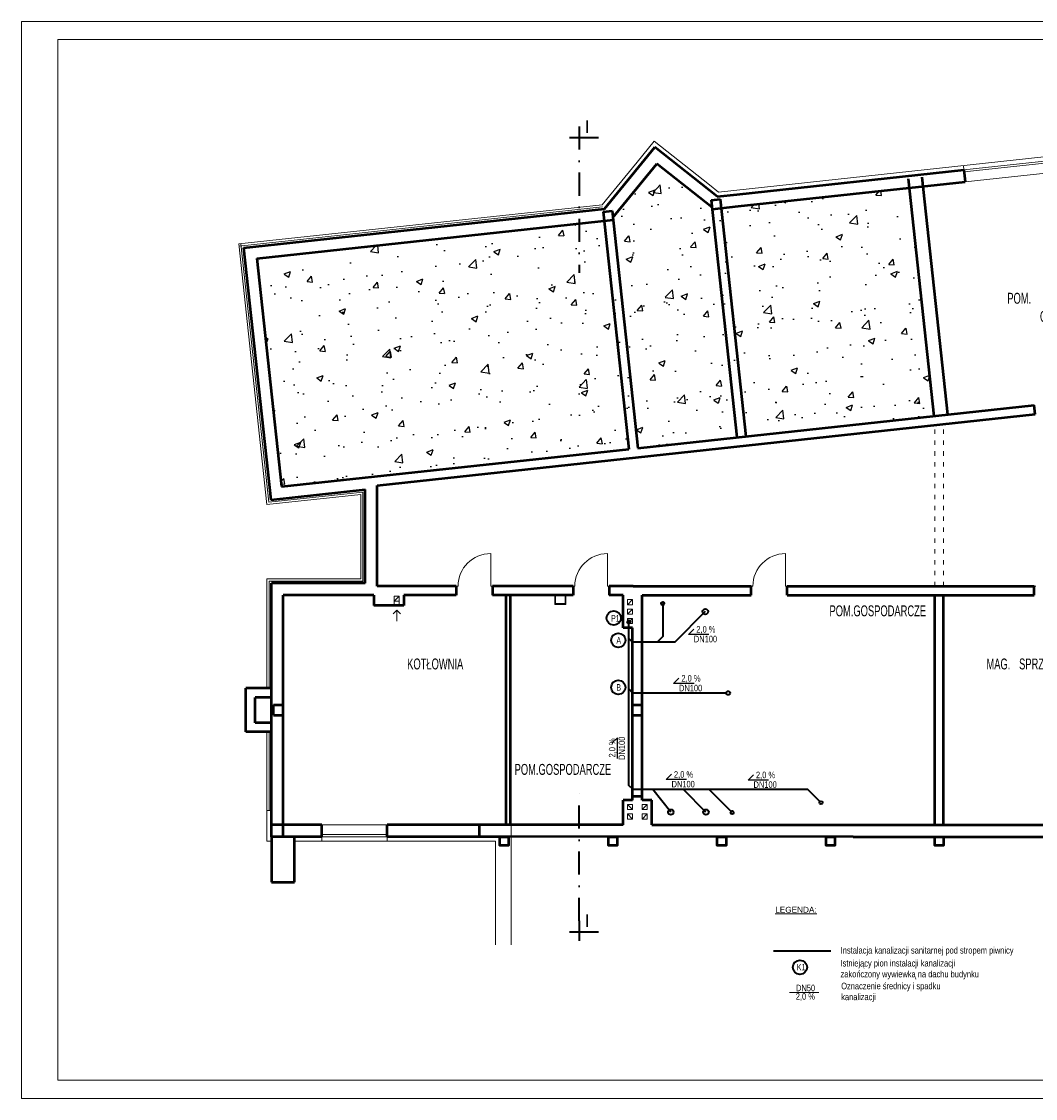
# Model space of a CAD drawing. Header units: millimetres. Extents: x 168402 to 202341, y 205146 to 229271.
# Tile 33 of 56: x 179409 to 182205, y 210276 to 213246. Entities that reach past the tile are written whole.
import ezdxf
from ezdxf.lldxf.tags import DXFTag

# ---------------------------------------------------------------- set-up
doc = ezdxf.new("R2010")
doc.units = ezdxf.units.MM
for name, pattern in [('ACAD_ISO03W100', [30, 12, -18]), ('ACAD_ISO10W100', [18.5, 12, -3, 0.5, -3]), ('DASHDOT', [25.4, 12.7, -6.35, 0, -6.35])]:
    doc.linetypes.add(name, pattern=pattern)
doc.layers.get('0').update_dxf_attribs({"lineweight": 0})
for name, color, linetype, lineweight in [('_IS_ks_opis', 154, 'Continuous', 13), ('kreskowanie', 9, 'Continuous', 5), ('linia - gruba - projektowana', 170, 'Continuous', 50), ('linia - rzut - cienka', 250, 'Continuous', 18), ('linia - ściany do wyburzenia', 9, 'Continuous', 5), ('LINIA CIENKA', 7, 'Continuous', 13), ('LINIA KRESKOWANIE', 9, 'Continuous', 5), ('OPISY', 251, 'Continuous', 9), ('ściana_istniejąca', 7, 'Continuous', 35)]:
    doc.layers.add(name, color=color, linetype=linetype, lineweight=lineweight)
doc.layers.add('IS_Kanalizacja_sanitarna_grawitacyjna', color=15, linetype='SOLID')
doc.layers.add('IS_Opisy_działek_Kanalizacja', color=7, linetype='SOLID', true_color=0x000000)
doc.styles.add('NewStyle1', font='arial.ttf')
doc.styles.add('simplex', font='arial.ttf')
doc.styles.get("Standard").update_dxf_attribs({"font": 'ARIALN.TTF', "width": 0.75})
doc.linetypes.add('GRADZINOWANIE', pattern='A,0.00254,-2.54,[134,ltypeshp.shx,S=2.54,R=0,X=-2.54,Y=0],-5.08,[134,ltypeshp.shx,S=2.54,R=180,X=2.54,Y=0],-2.54', length=10.16254)
tags = doc.linetypes.add('SOLID', pattern=[10, 10, 0]).pattern_tags.tags
tags[6:7] = [DXFTag(74, 4), DXFTag(75, 0), DXFTag(340, '0'), DXFTag(46, 0.0), DXFTag(50, 0.0), DXFTag(44, 0.0), DXFTag(45, 0.0)]
tags[4:5] = [DXFTag(74, 4), DXFTag(75, 0), DXFTag(340, '0'), DXFTag(46, 0.0), DXFTag(50, 0.0), DXFTag(44, 0.0), DXFTag(45, 0.0)]

# ---------------------------------------------------------------- blocks, each defined once
blk = doc.blocks.new('G$C2A3AD980')
at = {"layer": 'linia - ściany do wyburzenia', "lineweight": -3, "ltscale": 1.2}
h = blk.add_hatch(dxfattribs=at)
h.set_pattern_fill('AR-CONC', color=252)
h.set_pattern_definition([(50, (-139880.6, -203649.05), (182.18467, -15.939086), [19.05, -209.55]), (355, (-139880.6, -203649.05), (-35.24342, 191.05685), [15.24, -167.64058]), (100.451445, (-139865.42, -203650.37), (146.94125, 175.11775), [16.19001, -178.09024]), (46.1842, (-139880.6, -203598.25), (271.07904, -42.04233), [28.575, -314.325]), (96.63556, (-139858.02, -203601.75), (237.40413, 247.42612), [24.28502, -267.1356]), (351.18415, (-139880.6, -203598.25), (237.40413, 247.42612), [22.85997, -251.45973]), (21, (-139855.2, -203610.95), (151.61439, -102.2652), [19.05, -209.55]), (326, (-139855.2, -203610.95), (61.80203, 184.18797), [15.24, -167.64]), (71.451445, (-139842.57, -203619.47), (213.41642, 81.92277), [16.19001, -178.08994]), (37.5, (-139880.607, -203649.047), (3.088603, 84.555039), [0, -165.608, 0, -170.18, 0, -168.275]), (7.5, (-139880.61, -203649.05), (66.819663, 100.180575), [0, -97.028, 0, -161.798, 0, -64.135]), (327.5, (-139937.25, -203649.05), (135.590595, -5.728744), [0, -63.5, 0, -198.12, 0, -262.89]), (317.5, (-139962.65, -203649.05), (148.12918, 25.42649), [0, -82.55, 0, -131.572, 0, -186.69])])
h.paths.add_polyline_path([(8725.7, 2231.8), (8207.7, 2175.7), (8182.9, 2173), (8030, 2297.5), (7909.5, 2143.4), (6926.7, 2036.9), (6994.9, 1407.6), (8793.8, 1602.4)])
at = {"layer": 'kreskowanie', "color": 252, "linetype": 'ACAD_ISO10W100', "lineweight": 40, "ltscale": 12}
for p, q in [((7789.7, 2370.1), (7869.7, 2370.1)), ((7789.7, 180), (7869.7, 180))]:
    blk.add_line(p, q, dxfattribs=at)
at = {"layer": 'linia - gruba - projektowana', "color": 252}
for p, q in [((7886.2, 2174), (8025, 2343.5)), ((8197, 2207.7), (8025, 2343.5)), ((7908.8, 2149.6), (8030, 2297.5)), ((8182.4, 2177.1), (8030, 2297.5)), ((8250.9, 2213.5), (8877.2, 2281.4)), ((8760.8, 2260.7), (8831.6, 1606.5)), ((8877.2, 2281.4), (8880.8, 2248.6)), ((8254.4, 2180.7), (8880.8, 2248.6)), ((8723, 2256.6), (8793.8, 1602.4)), ((8180.2, 2197.8), (8205, 2200.5)), ((8180.2, 2197.8), (8251, 1543.6)), ((8197, 2207.7), (8250.9, 2213.5)), ((8205, 2200.5), (8275.9, 1546.3)), ((6890.3, 2066.2), (7886.2, 2174)), ((7881.9, 2165.5), (7906.8, 2168.2)), ((7906.8, 2168.2), (7977.6, 1514)), ((8182.9, 2173), (8254.4, 2180.7)), ((6926.7, 2036.9), (7909.5, 2143.4)), ((7881.9, 2165.5), (7884.6, 2140.7)), ((7881.9, 2165.5), (7952.8, 1511.3)), ((6890.3, 2066.2), (6965.6, 1371.2)), ((6926.7, 2036.9), (6994.9, 1407.6)), ((7258.5, 1411), (9073.4, 1607.6)), ((7977.6, 1514), (9070.7, 1632.4)), ((9073.4, 1607.6), (9070.7, 1632.4)), ((6994.9, 1407.6), (7952.8, 1511.3)), ((6965.6, 1371.2), (7225.5, 1399.4)), ((7225.5, 1141), (7225.5, 1399.4)), ((7258.5, 1133), (7258.5, 1411)), ((6967, 514), (6967, 1141)), ((7225.5, 1141), (6967, 1141)), ((7477, 1133), (7258.5, 1133)), ((7477, 1133), (7477, 1108)), ((7799, 1133), (7577, 1133)), ((7577, 1133), (7577, 1108)), ((7799, 1133), (7799, 1108)), ((7965, 1133), (7899, 1133)), ((7899, 1133), (7899, 1108)), ((7965, 1133), (8290, 1133)), ((8390, 1133), (8431, 1133)), ((8390, 1133), (8797, 1133)), ((8759.5, 1133), (9070.5, 1133)), ((9070.5, 1108), (9070.5, 1133)), ((7000, 514), (7000, 1108)), ((7250, 1108), (7000, 1108)), ((7250, 1108), (7250, 1080)), ((7477, 1108), (7332, 1108)), ((7332, 1108), (7332, 1080)), ((7799, 1108), (7577, 1108)), ((7615, 475), (7615, 1108)), ((7627, 475), (7627, 1108)), ((7937, 1108), (7899, 1108)), ((7937, 1018), (7937, 1108)), ((7990, 543), (7990, 1108)), ((7990, 1108), (8290, 1108)), ((8390, 1108), (8797, 1108)), ((8759.5, 1108), (9070.5, 1108)), ((8797, 475), (8797, 1108)), ((8821, 475), (8821, 1108)), ((7332, 1080), (7250, 1080)), ((7963, 1018), (7937, 1018)), ((7963, 543), (7963, 1018)), ((7963, 1018), (7963, 1018)), ((6897, 731.5), (6897, 851.5)), ((6967, 851.5), (6897, 851.5)), ((6922, 756.5), (6922, 826.5)), ((6967, 826.5), (6922, 826.5)), ((6973, 777), (6973, 806)), ((6973, 806), (7000, 806)), ((7963, 806), (7990, 806)), ((7990, 777), (7990, 806)), ((6973, 777), (7000, 777)), ((7963, 777), (7990, 777)), ((6967, 756.5), (6922, 756.5)), ((6967, 731.5), (6897, 731.5)), ((7937, 475), (7937, 543)), ((7963, 543), (7937, 543)), ((7963, 543), (7963, 553)), ((7990, 553), (7963, 553)), ((7990, 543), (7990, 553)), ((8016, 543), (7990, 543)), ((8016, 475), (8016, 543)), ((6967, 442), (6967, 514)), ((7000, 442), (7000, 514)), ((7106.5, 475), (6967, 475)), ((7106.5, 442), (7106.5, 475)), ((7541.5, 475), (7286.5, 475)), ((7286.5, 442), (7286.5, 475)), ((7937, 475), (7541.5, 475)), ((7541.5, 442.7), (7541.5, 475)), ((8016, 475), (8446, 475)), ((8446, 475), (8572, 475)), ((8522, 475), (8572, 475)), ((8572, 475), (10554.5, 475)), ((7106.5, 442), (6967, 442)), ((6967, 442), (6967, 317)), ((7031, 317), (7031, 442)), ((7541.5, 442), (7286.5, 442)), ((8572, 442), (7541.5, 442.7)), ((7597, 442), (7541.5, 442)), ((8572, 442), (10404.2, 442)), ((6967, 317), (7031, 317))]:
    blk.add_line(p, q, dxfattribs=at)
for points in [[(8290, 1108), (8290, 1133)], [(8390, 1108), (8390, 1133)]]:
    blk.add_lwpolyline(points, dxfattribs=at)
for points in [[(7597, 442), (7621, 442), (7621, 418), (7597, 418)], [(7897, 442), (7921, 442), (7921, 418), (7897, 418)], [(8197, 442), (8221, 442), (8221, 418), (8197, 418)], [(8497, 442), (8521, 442), (8521, 418), (8497, 418)], [(8797, 442), (8821, 442), (8821, 418), (8797, 418)]]:
    blk.add_lwpolyline(points, close=True, dxfattribs=at)
at = {"layer": 'linia - rzut - cienka', "color": 252, "linetype": 'ACAD_ISO03W100'}
for p, q in [((8797, 1133), (8797, 1577.6)), ((8821, 1133), (8821, 1580.2))]:
    blk.add_line(p, q, dxfattribs=at)
at = {"layer": 'LINIA CIENKA', "color": 252}
for p, q in [((8200.6, 2220.1), (11175, 2542.3)), ((7976.2, 2302.8), (8023.2, 2360.2)), ((8175.6, 2239.8), (8023.2, 2360.2)), ((7976.2, 2302.8), (7900.1, 2210)), ((8877.2, 2281.4), (8875.9, 2293.4)), ((9115.8, 2307.2), (8877.2, 2281.4)), ((9116.5, 2301.2), (8877.9, 2275.4)), ((9119.4, 2274.4), (8880.8, 2248.6)), ((8200.6, 2220.1), (8175.6, 2239.8)), ((7879.8, 2185.1), (7900.1, 2210)), ((8202.9, 2220.5), (8202.9, 2220.4)), ((7879.8, 2185.1), (6877.1, 2076.9)), ((6877.1, 2076.9), (6955, 1358.1)), ((6886.3, 1991.7), (6877.1, 2076.9)), ((6955, 1358), (7213.5, 1386)), ((7213.5, 1153), (7213.5, 1386)), ((7572, 1133), (7572, 1223)), ((7894, 1133), (7894, 1223)), ((8385, 1133), (8385, 1223)), ((6955, 851.5), (6955, 1153)), ((6955, 1153), (7213.5, 1153)), ((7213.5, 1153), (6955, 1153)), ((7477, 1133), (7482, 1133)), ((7477, 1133), (7482, 1133)), ((7577, 1133), (7572, 1133)), ((7577, 1133), (7572, 1133)), ((7799, 1133), (7804, 1133)), ((7799, 1133), (7804, 1133)), ((7899, 1133), (7894, 1133)), ((7899, 1133), (7894, 1133)), ((8290, 1133), (8295, 1133)), ((8290, 1133), (8295, 1133)), ((8390, 1133), (8385, 1133)), ((8390, 1133), (8385, 1133)), ((9070.5, 1133), (9075.5, 1133)), ((7320, 1106), (7306, 1092)), ((7749, 1108), (7749, 1083)), ((7751, 1108), (7751, 1083)), ((7777, 1108), (7777, 1083)), ((7779, 1108), (7779, 1083)), ((7306, 1092), (7306, 1080)), ((7320, 1092), (7320, 1080)), ((7749, 1085), (7779, 1085)), ((7749, 1083), (7779, 1083)), ((7963, 1096), (7949, 1082)), ((7963, 1070), (7949, 1056)), ((6955, 851.5), (6955, 1069)), ((7303, 1057), (7313, 1067)), ((7313, 1067), (7313, 1037)), ((7323, 1057), (7313, 1067)), ((7963, 1044), (7949, 1030)), ((6955, 826.5), (6955, 829)), ((6967, 812), (6967, 807)), ((7963, 812), (7963, 807)), ((6955, 754), (6955, 756.5)), ((6955, 514), (6955, 731.5)), ((6955, 514), (6955, 731.5)), ((6955, 430), (6955, 514)), ((6967, 514), (6955, 514)), ((7949, 531), (7963, 517)), ((7949, 505), (7963, 491)), ((8004, 531), (7990, 517)), ((8004, 505), (7990, 491)), ((7286.5, 475), (7106.5, 475)), ((7286.5, 448), (7106.5, 448)), ((7548.2, 475), (7361.5, 475)), ((7628.4, 475), (7628.4, 143.6)), ((6967, 430), (6955, 430)), ((7106.5, 430), (7031, 430)), ((7286.5, 442), (7106.5, 442)), ((7106.5, 442), (7106.5, 430)), ((7286.5, 430), (7106.5, 430)), ((7286.5, 442), (7286.5, 430)), ((7541.5, 430), (7286.5, 430)), ((7541.5, 430), (7361.5, 430)), ((7541.5, 430), (7585, 430)), ((7585, 430), (7585, 143.6))]:
    blk.add_line(p, q, dxfattribs=at)
for points in [[(7306, 1106), (7320, 1106), (7320, 1092), (7306, 1092)], [(7949, 1096), (7963, 1096), (7963, 1082), (7949, 1082)], [(7949, 1070), (7963, 1070), (7963, 1056), (7949, 1056)], [(7949, 1044), (7963, 1044), (7963, 1030), (7949, 1030)], [(7963, 531), (7949, 531), (7949, 517), (7963, 517)], [(7963, 505), (7949, 505), (7949, 491), (7963, 491)], [(7990, 531), (8004, 531), (8004, 517), (7990, 517)], [(7990, 505), (8004, 505), (8004, 491), (7990, 491)]]:
    blk.add_lwpolyline(points, close=True, dxfattribs=at)
for centre in [(7572, 1133), (7894, 1133), (8385, 1133)]:
    blk.add_arc(centre, 90, 90, 180, dxfattribs=at)
at = {"layer": 'LINIA KRESKOWANIE', "color": 252, "linetype": 'GRADZINOWANIE', "ltscale": 0.6}
for p, q in [((7880.4, 2179.2), (6877.8, 2071)), ((6960.3, 1364.6), (6883.1, 2077.6)), ((6960.3, 1364.6), (7219.5, 1392.7)), ((7219.5, 1147), (7219.5, 1392.7)), ((6961, 851.5), (6961, 1147)), ((7219.5, 1147), (6961, 1147)), ((6961, 514), (6961, 731.5))]:
    blk.add_line(p, q, dxfattribs=at)
at = {"layer": 'ściana_istniejąca', "color": 252, "linetype": 'DASHDOT', "ltscale": 5}
for p, q in [((7816, 2400.6), (7816, 1996.9)), ((7816, 210.5), (7816, 565.9)), ((7816, 210.5), (7816, 154.9))]:
    blk.add_line(p, q, dxfattribs=at)
at = {"layer": 'kreskowanie', "color": 252, "linetype": 'ACAD_ISO10W100', "lineweight": 40, "ltscale": 12, "style": 'simplex'}
for p in [(7831.6, 2383), (7831.6, 192.9)]:
    blk.add_text('I', height=35, dxfattribs=at).set_placement(p)
at = {"layer": 'OPISY', "color": 252, "char_height": 30, "attachment_point": 1}
for s, insert, width in [('\\pxi-3,l5,t5;POM.^IGOSPODARCZE', (8936.8, 1942.1), 237.09), ('\\pxi-3,l4,t4;POM.GOSPODARCZE', (8476.4, 1080.1), 125.07), ('KOTŁOWNIA ', (7341.7, 933.6), 125.07), ('\\pxi-3,l4,t4;MAG.^ISPRZĘTU', (8909.3, 933.6), 425.459), ('\\pxi-3,l4,t4;POM.GOSPODARCZE', (7608, 642.8), 125.07)]:
    blk.add_mtext(s, dxfattribs=dict(at, insert=insert, width=width))

msp = doc.modelspace()

# ---------------------------------------------------------------- linework, layer by layer
at = {"color": 0}
for points in [[(179408.8, 213246.5), (183608.8, 213246.5), (183608.8, 210276.5), (179408.8, 210276.5)], [(179508.8, 213196.5), (183558.8, 213196.5), (183558.8, 210326.5), (179508.8, 210326.5)]]:
    msp.add_lwpolyline(points, close=True, dxfattribs=at)
at = {"layer": 'IS_Kanalizacja_sanitarna_grawitacyjna', "lineweight": 40, "ltscale": 0.1}
msp.add_line((181482.4, 210683.5), (181640.5, 210683.5), dxfattribs=at)
for points in [[(181352.2, 211394.6), (181095, 211394.6), (181083.7, 211406)], [(181199.4, 211066.1), (181149.9, 211128.1)], [(181296.4, 211066.1), (181234.4, 211128.1)], [(181368.7, 211065), (181305.6, 211128.1)]]:
    msp.add_lwpolyline(points, dxfattribs=at)
for centre, radius in [((181177, 211641.4), 4.56), ((181042.1, 211601.5), 19.7), ((181294.6, 211619), 7.5), ((181357.5, 211394.6), 5.28), ((181613.5, 211092.4), 4.4), ((181199.4, 211066.1), 7.5), ((181296.4, 211066.1), 7.5), ((181368.7, 211065), 4.4), ((181555.5, 210638.3), 19.6)]:
    msp.add_circle(centre, radius, dxfattribs=at)
at = {"layer": 'IS_Kanalizacja_sanitarna_grawitacyjna', "color": 0, "lineweight": 40, "ltscale": 0.1}
for centre in [(181054.7, 211540.1), (181054.5, 211410.3)]:
    msp.add_circle(centre, 19.7, dxfattribs=at)
at = {"layer": 'IS_Opisy_działek_Kanalizacja', "lineweight": 20, "ltscale": 0.1}
msp.add_line((181527, 210569.1), (181607.7, 210569.1), dxfattribs=at)
at = {"layer": 'IS_Opisy_działek_Kanalizacja', "ltscale": 0.1}
for points in [[(181304.7, 211555.9), (181247.9, 211555.9), (181262.7, 211570.8)], [(181263.6, 211420.7), (181206.9, 211420.7), (181221.7, 211435.6)], [(181243.1, 211155.7), (181186.3, 211155.7), (181201.2, 211170.5)], [(181469.2, 211154.4), (181412.4, 211154.4), (181427.3, 211169.2)]]:
    msp.add_lwpolyline(points, dxfattribs=at)

# ---------------------------------------------------------------- texts
at = {"layer": '_IS_ks_opis', "color": 7, "attachment_point": 4, "style": 'NewStyle1'}
for s, insert, char_height, width in [('{\\LLEGENDA:}', (181487.4, 210796.8), 16.2, 187.989), ('{\\fArial Narrow|b0|i0|c238|p34;Instalacja kanalizacji sanitarnej pod stropem piwnicy}', (181668, 210682.4), 18, 508.62), ('{\\fArial Narrow|b0|i0|c238|p34;Istniejący pion instalacji kanalizacji zakończony wywiewką na dachu budynku}', (181667.5, 210631.7), 18, 426.231), ('{\\fArial Narrow|b0|i0|c238|p34;Oznaczenie średnicy i spadku kanalizacji}', (181669.4, 210568.9), 18, 349.734)]:
    msp.add_mtext(s, dxfattribs=dict(at, insert=insert, char_height=char_height, width=width))
at = {"layer": 'IS_Kanalizacja_sanitarna_grawitacyjna', "lineweight": 40, "ltscale": 0.1, "char_height": 18, "width": 19.657, "attachment_point": 1}
for s, insert in [('P1', (181034.6, 211609.6)), ('K1', (181547, 210647.7))]:
    msp.add_mtext(s, dxfattribs=dict(at, insert=insert))
at = {"layer": 'IS_Kanalizacja_sanitarna_grawitacyjna', "color": 0, "lineweight": 40, "ltscale": 0.1, "char_height": 18, "width": 19.657, "attachment_point": 1}
for s, insert in [('A', (181049.4, 211548.9)), ('B', (181049.2, 211419.1))]:
    msp.add_mtext(s, dxfattribs=dict(at, insert=insert))
at = {"layer": 'IS_Opisy_działek_Kanalizacja', "ltscale": 0.1}
for s, insert, char_height, attachment_point in [('{\\fArial|b0|i0|c0|p0;2,0 %}', (181269.8, 211579.3), 18, 1), ('{\\fArial|b0|i0|c0|p0;DN100}', (181263, 211534.3), 18, 7), ('{\\fArial|b0|i0|c0|p0;2,0 %}', (181228.7, 211444.1), 18, 1), ('{\\fArial|b0|i0|c0|p0;DN100}', (181222, 211399.1), 18, 7), ('{\\fArial|b0|i0|c0|p0;2,0 %}', (181208.2, 211179), 18, 1), ('{\\fArial|b0|i0|c0|p0;2,0 %}', (181434.3, 211177.7), 18, 1), ('{\\fArial|b0|i0|c0|p0;DN100}', (181201.5, 211134.1), 18, 7), ('{\\fArial|b0|i0|c0|p0;DN100}', (181427.6, 211132.8), 18, 7), ('{\\fArial|b0|i0|c0|p0;\\H1.315789x;DN50\\H0.76x; }', (181544.7, 210572), 13.68, 7), ('{\\fArial|b0|i0|c0|p0;2,0 %}', (181544.2, 210566.9), 18, 1)]:
    msp.add_mtext(s, dxfattribs=dict(at, insert=insert, char_height=char_height, attachment_point=attachment_point))
at = {"layer": 'IS_Opisy_działek_Kanalizacja', "ltscale": 0.1, "char_height": 18, "rotation": 90}
for s, insert, attachment_point in [('{\\fArial|b0|i0|c0|p0;DN100}', (181073.6, 211210.2), 7), ('{\\fArial|b0|i0|c0|p0;2,0 %}', (181028.6, 211216.9), 1)]:
    msp.add_mtext(s, dxfattribs=dict(at, insert=insert, attachment_point=attachment_point))

# ---------------------------------------------------------------- next in the draw order: block references
at = {"ltscale": 4}
msp.add_blockref('G$C2A3AD980', (173130.7, 210556.2), dxfattribs=at)

# ---------------------------------------------------------------- next in the draw order: linework, layer by layer
at = {"layer": 'IS_Kanalizacja_sanitarna_grawitacyjna', "lineweight": 40, "ltscale": 0.1}
for points in [[(181294.6, 211619), (181210.7, 211535.1), (181093.7, 211535.1), (181083.7, 211545.1)], [(181177, 211641.4), (181177, 211550.2), (181161.9, 211535.1)], [(181613.2, 211092.4), (181577.4, 211128.1), (181095.2, 211128.1), (181083.7, 211139.6), (181083.7, 211590.9), (181083.7, 211590.9)]]:
    msp.add_lwpolyline(points, dxfattribs=at)
msp.add_circle((181083.7, 211590.9), 4.56, dxfattribs=at)
at = {"layer": 'IS_Opisy_działek_Kanalizacja', "ltscale": 0.1}
msp.add_lwpolyline([(181052, 211214), (181052, 211270.7), (181037.1, 211255.9)], dxfattribs=at)

doc.saveas('drawing.dxf')
